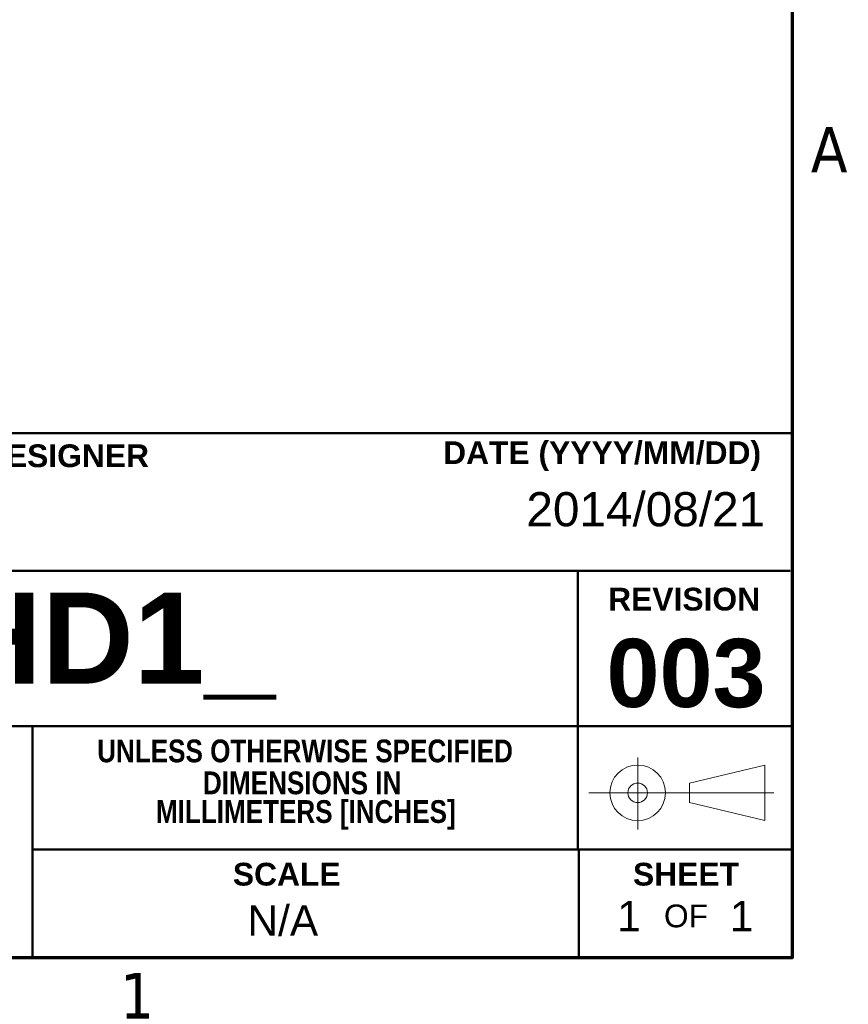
# Model space of a CAD drawing. Header units: inches. Extents: x 0.1 to 16.9, y 0.4 to 10.6.
# Tile 23 of 24: x 14.6 to 16.8, y 0.5 to 3.1. Entities that reach past the tile are written whole.
import ezdxf

# ---------------------------------------------------------------- set-up
doc = ezdxf.new("R2010")
doc.units = ezdxf.units.IN
doc.header["$MEASUREMENT"] = 0
doc.layers.add('Border (ANSI)', color=7, linetype='Continuous', lineweight=70)
doc.layers.add('Title (ANSI)', color=7, linetype='Continuous', lineweight=50)
doc.layers.add('FORMAT', color=5, linetype='Continuous', lineweight=25, true_color=0x0000ff)
doc.styles.add('Note Text (ANSI)', font='tahoma.ttf')
doc.styles.add('Text Style107', font='arialbd.ttf')
doc.styles.add('Text Style109', font='arialbd.ttf')
doc.styles.add('Text Style47', font='ARIALN.TTF')
doc.styles.add('Text Style50', font='arial.ttf')
doc.styles.add('Text Style55', font='arial.ttf')
doc.styles.add('Text Style59', font='arial.ttf')

# ---------------------------------------------------------------- blocks, each defined once
blk = doc.blocks.new('Borders Default Border')
at = {"layer": 'Border (ANSI)', "flags": 128}
blk.add_lwpolyline([(0.38, 0.62), (0.38, 10.38), (16.62, 10.38), (16.62, 0.62), (0.38, 0.62)], dxfattribs=at)
at = {"layer": 'Border (ANSI)', "char_height": 0.12, "attachment_point": 7, "style": 'Note Text (ANSI)'}
for s, insert in [('A', (16.669, 2.69)), ('1', (14.8479, 0.46))]:
    blk.add_mtext(s, dxfattribs=dict(at, insert=insert))
blk = doc.blocks.new('Title Blocks ICD TITLE BLOCK MM CUSTOMER')
at = {"layer": 'FORMAT', "color": 7, "linetype": 'Continuous', "lineweight": 5}
for p, q in [((10.854, 7.7199), (10.854, 7.5304)), ((10.991, 7.6528), (11.189, 7.7002)), ((11.189, 7.7002), (11.189, 7.5538)), ((10.991, 7.6528), (10.991, 7.6012)), ((11.2126, 7.627), (10.7256, 7.627)), ((10.991, 7.6012), (11.189, 7.5538))]:
    blk.add_line(p, q, dxfattribs=at)
for radius in [0.0732, 0.0258]:
    blk.add_circle((10.854, 7.627), radius, dxfattribs=at)
at = {"layer": 'Title (ANSI)'}
for p, q in [((3.2614, 8.5744), (11.2614, 8.5744)), ((11.2614, 8.5744), (11.2614, 7.4772)), ((3.2614, 8.212), (11.2564, 8.212)), ((10.6964, 8.2122), (10.6964, 7.4772)), ((7.2663, 7.8022), (11.2614, 7.8022)), ((9.2591, 7.1922), (9.2591, 7.8022)), ((9.2591, 7.4772), (11.2614, 7.4772)), ((10.6991, 7.4771), (10.6991, 7.1921)), ((11.2614, 7.1921), (3.2614, 7.1921))]:
    blk.add_line(p, q, dxfattribs=at)
at = {"layer": 'Title (ANSI)', "char_height": 0.06, "style": 'Note Text (ANSI)'}
for s, insert, width, attachment_point in [('\\fArial|b1|i0;\\H0.0600;DRAFTER/DESIGNER', (8.7045, 8.5144), 0.861768, 4), ('\\fArial|b1|i0;\\H0.0600;DATE (YYYY/MM/DD)', (11.1793, 8.5144), 0.838354, 6), ('\\fArial Narrow|b1|i0;\\H0.0600;DIMENSIONS IN', (9.9696, 7.6528), 0.838354, 5), ('\\fArial Narrow|b1|i0;\\H0.0600; MILLIMETERS [INCHES]', (9.9696, 7.5686), 0.838354, 5)]:
    blk.add_mtext(s, dxfattribs=dict(at, insert=insert, width=width, attachment_point=attachment_point))
at = {"layer": 'Title (ANSI)', "char_height": 0.06, "attachment_point": 5, "style": 'Note Text (ANSI)'}
for s, insert in [('\\fArial|b1|i0;\\H0.0600;REVISION', (10.9764, 8.137)), ('\\fArial Narrow|b1|i0;\\H0.0600;UNLESS OTHERWISE SPECIFIED', (9.9772, 7.737)), ('\\fArial|b1|i0;\\H0.0600;SCALE', (9.929, 7.4121)), ('\\fArial|b1|i0;\\H0.0600;SHEET', (10.9814, 7.4121)), ('\\fArial|b0|i0;\\H0.0600;OF', (10.9814, 7.3021))]:
    blk.add_mtext(s, dxfattribs=dict(at, insert=insert))
at = {"layer": 'Title (ANSI)'}
for tag, p, height, style in [('<TITLE_1>_001', (3.5423, 8.3375), 0.09, 'Text Style50'), ('DESIGNER_001', (8.7791, 8.3294), 0.09, 'Text Style50'), ('<DRAWN_DATE>_001', (10.5606, 8.3294), 0.09, 'Text Style50'), ('<PART_NUMBER>_001', (8.8179, 7.9147), 0.24, 'Text Style109'), ('Sheet_Size_001', (7.3651, 7.9055), 0.13, 'Text Style55'), ('<REVISION_NUMBER>_001', (10.7717, 7.8528), 0.18, 'Text Style107'), ('Sheet_Number_001', (10.8001, 7.2619), 0.08, 'Text Style59'), ('Number_of_sheets_001', (11.097, 7.2619), 0.08, 'Text Style59'), ('COPYRIGHT_YEAR_001', (4.6229, 7.2707), 0.07, 'Text Style47'), ('<SCALE>_001', (9.8254, 7.2503), 0.08, 'Text Style59')]:
    blk.add_attdef(tag, p, '', height=height, dxfattribs=dict(at, style=style))

msp = doc.modelspace()

# ---------------------------------------------------------------- block references
msp.add_blockref('Borders Default Border', (0, 0))
ref = msp.add_blockref('Title Blocks ICD TITLE BLOCK MM CUSTOMER', (5.3586, -6.5721))
ref.add_attrib('Sheet_Number_001', '1', (16.1587, 0.6898), dxfattribs={"layer": 'Title (ANSI)', "height": 0.08, "style": 'Text Style59'})
ref.add_attrib('Number_of_sheets_001', '1', (16.4556, 0.6898), dxfattribs={"layer": 'Title (ANSI)', "height": 0.08, "style": 'Text Style59'})
ref.add_attrib('<REVISION_NUMBER>_001', '003', (16.1303, 1.2807), dxfattribs={"layer": 'Title (ANSI)', "height": 0.18, "style": 'Text Style107'})
ref.add_attrib('<DRAWN_DATE>_001', '2014/08/21', (15.9193, 1.7573), dxfattribs={"layer": 'Title (ANSI)', "height": 0.09, "style": 'Text Style50'})
ref.add_attrib('<PART_NUMBER>_001', 'EHD1_', (14.1766, 1.3427), dxfattribs={"layer": 'Title (ANSI)', "height": 0.24, "style": 'Text Style109'})
ref.add_attrib('<SCALE>_001', 'N/A', (15.1841, 0.6782), dxfattribs={"layer": 'Title (ANSI)', "height": 0.08, "style": 'Text Style59'})

doc.saveas('drawing.dxf')
